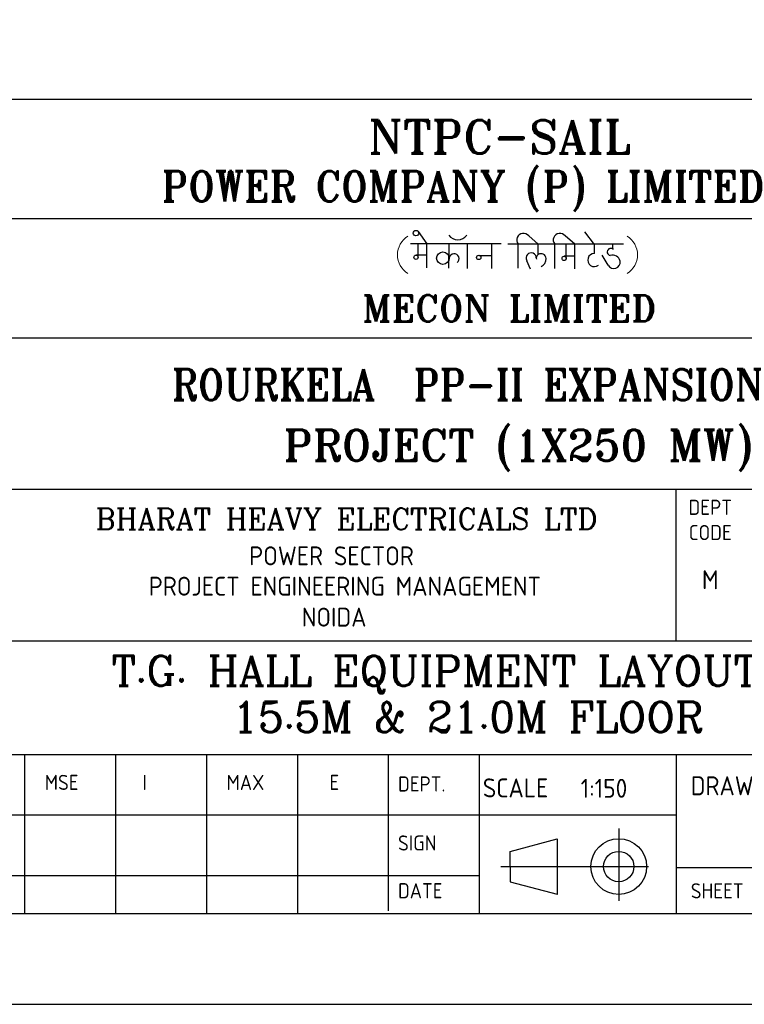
# Model space of a CAD drawing. Extents: x -11758 to 4934791, y -233543 to 1826789.
# Tile 75 of 107: x 152303 to 166650, y 203580 to 223078. Entities that reach past the tile are written whole.
import ezdxf
from ezdxf.enums import TextEntityAlignment as Align

# ---------------------------------------------------------------- set-up
doc = ezdxf.new("R2010")
doc.units = 0
doc.header["$LTSCALE"] = 800
doc.header["$MEASUREMENT"] = 0
for name, pattern in [('0', [0]), ('CENTER', [2, 1.25, -0.25, 0.25, -0.25]), ('CONTINOUS', [0])]:
    doc.linetypes.add(name, pattern=pattern)
doc.layers.get('0').update_dxf_attribs({"linetype": 'CONTINUOUS'})
doc.layers.add('1', color=1, linetype='CONTINUOUS')
doc.layers.add('T', color=3, linetype='CONTINUOUS', lineweight=15)
doc.layers.add('TEXT', color=3, linetype='CONTINUOUS', lineweight=15)
doc.styles.add('COMPLEX', font='complex')
doc.styles.add('ROMANC', font='romanc')
doc.styles.add('ROMANS', font='ISO9.shx', dxfattribs={"width": 0.8})
doc.styles.add('ROMANT', font='romant')
doc.styles.add('S3', font='ROMANS1.SHX', dxfattribs={"width": 0.8})
doc.styles.get("Standard").update_dxf_attribs({"font": 'ISO9'})

# ---------------------------------------------------------------- blocks, each defined once
blk = doc.blocks.new('A$C731D3036')
for p, q in [((-593.64, 265.66), (-26.68, 265.66)), ((-593.64, 230.66), (-26.68, 230.66)), ((-593.64, 195.66), (-26.68, 195.66)), ((-593.64, 151.19), (-26.68, 151.19)), ((-193.39, 106.76), (-193.39, 151.19)), ((-904.91, 106.72), (-337.95, 106.72)), ((-749.28, 106.72), (-26.68, 106.72)), ((-438, 73.37), (-26.68, 73.37)), ((-384.64, 73.37), (-384.64, 26.68)), ((-357.96, 73.37), (-357.96, 26.68)), ((-331.28, 73.37), (-331.28, 26.68)), ((-304.6, 73.37), (-304.6, 26.68)), ((-277.92, 73.37), (-277.92, 27.39)), ((-251.24, 73.37), (-251.24, 26.68)), ((-193.43, 73.37), (-193.43, 26.68)), ((-438, 55.58), (-193.43, 55.58)), ((-242.14, 44.88), (-228.39, 48.56)), ((-228.39, 48.56), (-228.39, 32.2)), ((-242.14, 40.43), (-242.14, 44.88)), ((-2590.23, 37.8), (-251.24, 37.8)), ((-242.14, 40.43), (-242.14, 35.98)), ((-26.68, 40.02), (-193.43, 40.02)), ((-242.14, 35.98), (-228.39, 32.3))]:
    blk.add_line(p, q)
at = {"color": 7, "linetype": '0'}
for p, q in [((-269.11, 226.81), (-266.61, 223.21)), ((-233.94, 223.13), (-236.69, 225.54)), ((-223.14, 223.13), (-225.99, 225.52)), ((-217.39, 223.04), (-220.23, 226.71)), ((-244.82, 223.23), (-271.41, 223.23)), ((-269.15, 219.28), (-269.15, 223.21)), ((-266.61, 216.18), (-266.61, 223.21)), ((-260.1, 216.09), (-260.07, 223.21)), ((-254.69, 215.93), (-254.69, 223.23)), ((-247.55, 215.93), (-247.55, 223.23)), ((-208.85, 223.13), (-242.79, 223.13)), ((-239.78, 216.02), (-239.78, 223.13)), ((-233.94, 220.04), (-233.94, 223.13)), ((-229.02, 215.93), (-229.02, 223.13)), ((-225.68, 218.92), (-225.68, 223.13)), ((-223.14, 215.85), (-223.14, 223.13)), ((-217.41, 220.37), (-217.41, 223.13)), ((-211.96, 221.65), (-211.96, 223.11)), ((-266.61, 219.89), (-269.77, 219.89)), ((-251.38, 219.8), (-247.55, 219.8)), ((-213.41, 216.93), (-215.13, 219.93)), ((-211.78, 221.65), (-211.96, 221.65)), ((-237.3, 218.33), (-236.27, 215.83)), ((-223.14, 219.56), (-226.26, 219.56))]:
    blk.add_line(p, q, dxfattribs=at)
at = {"linetype": 'CENTER'}
for p, q in [((-210.28, 51.61), (-210.28, 30.41)), ((-244.86, 40.43), (-201.5, 40.43))]:
    blk.add_line(p, q, dxfattribs=at)
for points in [[(0, 1869.86), (-2643.59, 1869.86), (-2643.59, 0), (0, 0)], [(-26.68, 1843.18), (-2616.91, 1843.18), (-2616.91, 26.68), (-26.68, 26.68)]]:
    blk.add_lwpolyline(points, close=True)
at = {"color": 7, "linetype": '0'}
for centre, radius in [((-269.78, 226.35), 0.805), ((-269.77, 219.27), 0.626), ((-261.88, 219), 1.84), ((-251.37, 219.2), 0.635), ((-226.29, 218.94), 0.626)]:
    blk.add_circle(centre, radius, dxfattribs=at)
for radius in [8.18, 4.45]:
    blk.add_circle((-210.28, 40.43), radius)
at = {"linetype": 'Continuous', "lineweight": 0, "ltscale": 10000}
for centre, start, end in [((-268.69, 219.98), 122.6632, 237.3368), ((-211.28, 219.98), 302.663, 57.337)]:
    blk.add_arc(centre, 6.52, start, end, dxfattribs=at)
at = {"color": 7}
blk.add_arc((-257.51, 227.45), 3.1, 212.732, 327.268, dxfattribs=at)
at = {"color": 7, "linetype": '0'}
for centre, radius, start, end in [((-238.24, 224.33), 1.96, 38.0114, 218.012), ((-227.53, 224.32), 1.96, 38.0114, 218.012), ((-258.59, 218.84), 1.44, 306.8343, 169.1555), ((-235.97, 219.04), 1.5, 359.0079, 208.1107), ((-233.04, 218.89), 1.43, 1.8057, 188.9062), ((-217.45, 218.44), 1.93, 88.6898, 308.406), ((-212.6, 220.81), 1.06, 53.3168, 262.0685), ((-212.07, 217.61), 2.26, 13.5209, 107.5128), ((-233.87, 218.66), 2.27, 290.5819, 6.8676), ((-211.76, 217.86), 1.9, 209.4555, 8.275)]:
    blk.add_arc(centre, radius, start, end, dxfattribs=at)
for s, height, p in [('DEPT', 4.447, (-183.41, 143.65)), ('CODE', 4.447, (-183.41, 136.24)), ('POWER SECTOR', 5.5584, (-294.57, 128.85)), ('M', 5.56, (-183.41, 121.84)), ('PROJECT ENGINEERING MANAGEMENT', 5.5584, (-290.66, 119.94)), ('NOIDA', 5.558, (-293.81, 110.86))]:
    blk.add_text(s, height=height).set_placement(p, align=Align.CENTER)
at = {"style": 'COMPLEX'}
blk.add_text('BHARAT HEAVY ELECTRICALS LTD', height=6.2254, dxfattribs=at).set_placement((-290.17, 139.35), align=Align.CENTER)
for s, height, p in [('MSE', 4.447, (-378.73, 62.91)), ('I', 4.45, (-350.04, 62.91)), ('MAX', 4.447, (-325.37, 62.91)), ('E', 4.45, (-295.17, 62.91)), ('DEPT.', 4.447, (-275.05, 62.45)), ('DRAWING No.', 5.5584, (-189.13, 61.36)), ('SCALE', 5.558, (-250.16, 60.74)), ('1:150', 5.558, (-221.44, 60.62)), ('SIGN', 4.447, (-275.05, 45.13)), ('DATE', 4.447, (-275.05, 31.11)), ('SHEET', 4.447, (-189.13, 31.08))]:
    blk.add_text(s, height=height).set_placement(p)
at = {"layer": '1', "color": 7, "style": 'ROMANT', "width": 1}
for s, height, p in [('NTPC-SAIL', 9.838, (-283.73, 249.69)), ('POWER COMPANY (P) LIMITED', 8.8542, (-344.49, 235.67)), ('MECON LIMITED', 7.7078, (-285.53, 200.4)), ('ROURKELA  PP-II EXPANSION', 9.0812, (-341.53, 177.3)), ('PROJECT (1X250 MW)', 9.0812, (-308.62, 159.55))]:
    blk.add_text(s, height=height, dxfattribs=at).set_placement(p)

msp = doc.modelspace()

# ---------------------------------------------------------------- block references
at = {"color": 1, "linetype": 'CONTINOUS', "lineweight": 15, "xscale": 67.46500254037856, "yscale": 67.46500254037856, "zscale": 67.46500254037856}
msp.add_blockref('A$C731D3036', (178350, 203580.5), dxfattribs=at)

# ---------------------------------------------------------------- texts
at = {"layer": 'T', "insert": (47582.6, 222784.9), "char_height": 300, "width": 2465.063, "attachment_point": 1, "style": 'S3'}
msp.add_mtext('\\pi78.246;PW TANK AT \\P\\pi369.67;EL. 29.0M', dxfattribs=at)
at = {"layer": 'TEXT', "style": 'ROMANC'}
for s, p in [('T.G. HALL EQUIPMENT LAYOUT PLAN AT ', (154118.5, 209884.1)), ('15.5M & 21.0M FLOOR', (156507.7, 208971.3))]:
    msp.add_text(s, height=600, dxfattribs=at).set_placement(p)
at = {"layer": 'TEXT', "insert": (139240.4, 233422.1), "char_height": 450, "width": 25083.616, "attachment_point": 1, "style": 'ROMANS'}
msp.add_mtext('\\pi-450,l450;{\\Fromans|c0;1. ALL DIMENSIONS ARE IN MM & ELEVATIONS IN METERS UNLESS STATED OTHERWISE. \\P\\pi-900,l900;2. ALL ELEVATIONS ARE WITH RESPECT TO TG HALL 0.0M WHICH CORRESPONDS TO    RL(+)219.0M  \\P3. ALL CIVIL DETAILS SUCH AS DOORS/WALLS/CLADDINGS/OPENINGS/TOILETS/ STAIRCASES/LIFT ETC. ARE INDICATIVE ONLY & FOR EXACT DETAILS REFER CIVIL/ARCHITECTURE DRAWINGS. \\P4. CIVIL TO PROVIDE 2NOs. EPS (TOS) 250MM WIDEx13800MM LONG FOR HPH-5, 250MM WIDEx16300MM LONG FOR HPH-6 FOR MOVEMENT OF HP.HEATERS AS PER LOCATION SHOWN IN THE DWG. }', dxfattribs=at)
at = {"layer": 'TEXT', "color": 4, "insert": (93858.4, 222589.9), "char_height": 400, "width": 1742.273, "attachment_point": 1, "style": 'ROMANS'}
msp.add_mtext('\\pi215.9;DMCW  \\P\\pi292.09;TANK \\P\\pi64.47;{\\H0.875x;10 Cu.M}', dxfattribs=at)

doc.saveas('drawing.dxf')
